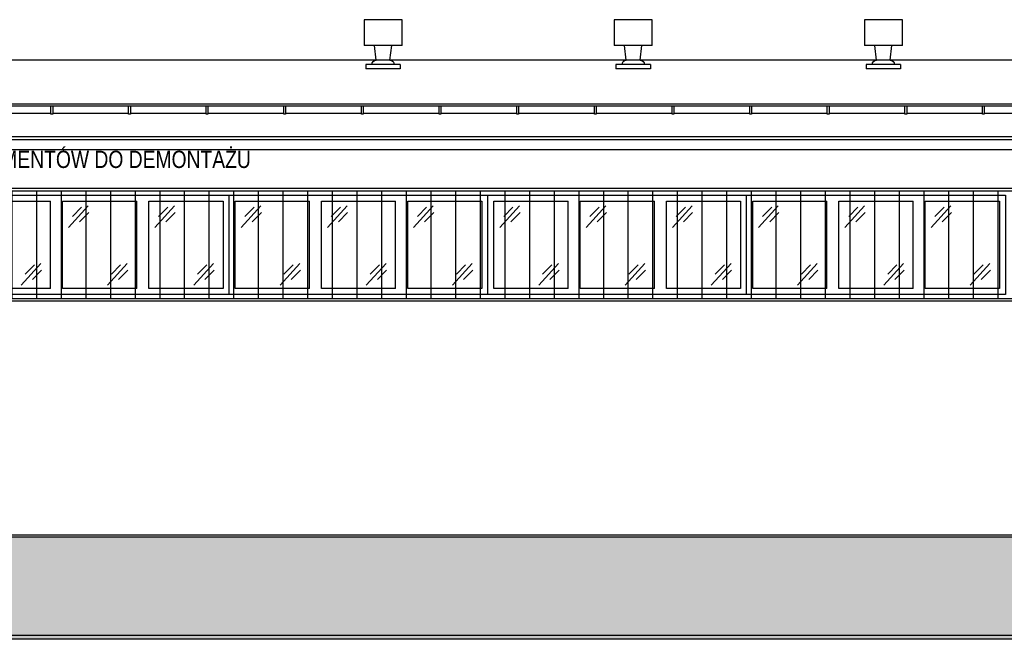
# Model space of a CAD drawing. Header units: millimetres. Extents: x 59331 to 112314, y -16110 to 34390.
# Tile 27 of 198: x 64796 to 65938, y -3573 to -2855. Entities that reach past the tile are written whole.
import ezdxf
from ezdxf import colors
from ezdxf.entities.mleader import LeaderData, LeaderLine
from ezdxf.math import Vec2, Vec3

# ---------------------------------------------------------------- set-up
doc = ezdxf.new("R2010")
doc.units = ezdxf.units.MM
doc.set_wipeout_variables(frame=1)
for name, color, linetype in [('_HSA_HATCH ELEWACJA', 8, 'Continuous'), ('_HSA_STOLARKA_ZEWNĘTRZNA', 132, 'Continuous'), ('_HSA_WIDOKOWE', 1, 'Continuous'), ('_HSA_WIDOKOWE_CIENKIE', 8, 'Continuous'), ('_HSA_ŚCIANY_CIENKIE', 2, 'Continuous'), ('_HSA_ŚCIANY_DZIAŁOWE', 6, 'Continuous'), ('_HSA_ŚCIANY_KONSTRUKCYJNE', 3, 'Continuous')]:
    doc.layers.add(name, color=color, linetype=linetype)
doc.layers.add('_HSA_POMOC', color=120, linetype='Continuous', plot=False)
doc.layers.add('_HSA_WYBURZENIA_01', color=7, linetype='Continuous', true_color=0xdd0303)
doc.styles.add('ARIAL_100', font='Arial.ttf', dxfattribs={"width": 0.8, "height": 20})

# ---------------------------------------------------------------- blocks, each defined once
blk = doc.blocks.new('A$C52f48a95')
blk.add_wipeout([(2700, 115), (2700, 0), (3000, 0), (3000, 115)])
for p, q in [((2793, 7), (2793, 108)), ((2807, 7), (2807, 108)), ((2893, 7), (2893, 108)), ((2907, 7), (2907, 108))]:
    blk.add_line(p, q)
at = {"ltscale": 10}
blk.add_lwpolyline([(2700, 115), (3000, 115), (3000, 0), (2700, 0)], close=True, dxfattribs=at)
for points in [[(2793, 7), (2707, 7), (2707, 108), (2793, 108)], [(2807, 108), (2893, 108)], [(2907, 108), (2993, 108), (2993, 7), (2907, 7)], [(2893, 7), (2807, 7)]]:
    blk.add_lwpolyline(points, dxfattribs=at)
at = {"layer": '_HSA_WIDOKOWE_CIENKIE', "color": 9}
for points in [[(2813.9, 77.5), (2836.7, 102.7)], [(2818.3, 90.2), (2829, 101.1)], [(2826.7, 84), (2837.4, 94.9)], [(2913.9, 77.5), (2936.7, 102.7)], [(2918.3, 90.2), (2929, 101.1)], [(2926.7, 84), (2937.4, 94.9)], [(2759, 10.8), (2781.9, 36)], [(2763.5, 23.5), (2774.2, 34.4)], [(2859, 10.8), (2881.9, 36)], [(2863.5, 23.5), (2874.2, 34.4)], [(2959, 10.8), (2981.9, 36)], [(2963.5, 23.5), (2974.2, 34.4)], [(2771.9, 17.3), (2782.6, 28.2)], [(2871.9, 17.3), (2882.6, 28.2)], [(2971.9, 17.3), (2982.6, 28.2)]]:
    blk.add_lwpolyline(points, dxfattribs=at)
blk.add_wipeout([(3000, 115), (3000, 0), (3300, 0), (3300, 115)])
for p, q in [((3093, 7), (3093, 108)), ((3107, 7), (3107, 108)), ((3193, 7), (3193, 108)), ((3207, 7), (3207, 108))]:
    blk.add_line(p, q)
at = {"ltscale": 10}
blk.add_lwpolyline([(3000, 115), (3300, 115), (3300, 0), (3000, 0)], close=True, dxfattribs=at)
for points in [[(3093, 7), (3007, 7), (3007, 108), (3093, 108)], [(3107, 108), (3193, 108)], [(3207, 108), (3293, 108), (3293, 7), (3207, 7)], [(3193, 7), (3107, 7)]]:
    blk.add_lwpolyline(points, dxfattribs=at)
at = {"layer": '_HSA_WIDOKOWE_CIENKIE', "color": 9}
for points in [[(3013.9, 77.5), (3036.7, 102.7)], [(3018.3, 90.2), (3029, 101.1)], [(3026.7, 84), (3037.4, 94.9)], [(3113.9, 77.5), (3136.7, 102.7)], [(3118.3, 90.2), (3129, 101.1)], [(3126.7, 84), (3137.4, 94.9)], [(3213.9, 77.5), (3236.7, 102.7)], [(3218.3, 90.2), (3229, 101.1)], [(3226.7, 84), (3237.4, 94.9)], [(3059, 10.8), (3081.9, 36)], [(3063.5, 23.5), (3074.2, 34.4)], [(3159, 10.8), (3181.9, 36)], [(3163.5, 23.5), (3174.2, 34.4)], [(3259, 10.8), (3281.9, 36)], [(3263.5, 23.5), (3274.2, 34.4)], [(3071.9, 17.3), (3082.6, 28.2)], [(3171.9, 17.3), (3182.6, 28.2)], [(3271.9, 17.3), (3282.6, 28.2)]]:
    blk.add_lwpolyline(points, dxfattribs=at)
blk.add_wipeout([(3300, 115), (3300, 0), (3600, 0), (3600, 115)])
for p, q in [((3393, 7), (3393, 108)), ((3407, 7), (3407, 108)), ((3493, 7), (3493, 108)), ((3507, 7), (3507, 108))]:
    blk.add_line(p, q)
at = {"ltscale": 10}
blk.add_lwpolyline([(3300, 115), (3600, 115), (3600, 0), (3300, 0)], close=True, dxfattribs=at)
for points in [[(3393, 7), (3307, 7), (3307, 108), (3393, 108)], [(3407, 108), (3493, 108)], [(3507, 108), (3593, 108), (3593, 7), (3507, 7)], [(3493, 7), (3407, 7)]]:
    blk.add_lwpolyline(points, dxfattribs=at)
at = {"layer": '_HSA_WIDOKOWE_CIENKIE', "color": 9}
for points in [[(3313.9, 77.5), (3336.7, 102.7)], [(3318.3, 90.2), (3329, 101.1)], [(3326.7, 84), (3337.4, 94.9)], [(3413.9, 77.5), (3436.7, 102.7)], [(3418.3, 90.2), (3429, 101.1)], [(3426.7, 84), (3437.4, 94.9)], [(3513.9, 77.5), (3536.7, 102.7)], [(3518.3, 90.2), (3529, 101.1)], [(3526.7, 84), (3537.4, 94.9)], [(3359, 10.8), (3381.9, 36)], [(3363.5, 23.5), (3374.2, 34.4)], [(3459, 10.8), (3481.9, 36)], [(3463.5, 23.5), (3474.2, 34.4)], [(3559, 10.8), (3581.9, 36)], [(3563.5, 23.5), (3574.2, 34.4)], [(3371.9, 17.3), (3382.6, 28.2)], [(3471.9, 17.3), (3482.6, 28.2)], [(3571.9, 17.3), (3582.6, 28.2)]]:
    blk.add_lwpolyline(points, dxfattribs=at)
blk.add_wipeout([(3600, 115), (3600, 0), (3900, 0), (3900, 115)])
for p, q in [((3693, 7), (3693, 108)), ((3707, 7), (3707, 108)), ((3793, 7), (3793, 108)), ((3807, 7), (3807, 108))]:
    blk.add_line(p, q)
at = {"ltscale": 10}
blk.add_lwpolyline([(3600, 115), (3900, 115), (3900, 0), (3600, 0)], close=True, dxfattribs=at)
for points in [[(3693, 7), (3607, 7), (3607, 108), (3693, 108)], [(3707, 108), (3793, 108)], [(3807, 108), (3893, 108), (3893, 7), (3807, 7)], [(3793, 7), (3707, 7)]]:
    blk.add_lwpolyline(points, dxfattribs=at)
at = {"layer": '_HSA_WIDOKOWE_CIENKIE', "color": 9}
for points in [[(3613.9, 77.5), (3636.7, 102.7)], [(3618.3, 90.2), (3629, 101.1)], [(3626.7, 84), (3637.4, 94.9)], [(3713.9, 77.5), (3736.7, 102.7)], [(3718.3, 90.2), (3729, 101.1)], [(3726.7, 84), (3737.4, 94.9)], [(3813.9, 77.5), (3836.7, 102.7)], [(3818.3, 90.2), (3829, 101.1)], [(3826.7, 84), (3837.4, 94.9)], [(3659, 10.8), (3681.9, 36)], [(3663.5, 23.5), (3674.2, 34.4)], [(3759, 10.8), (3781.9, 36)], [(3763.5, 23.5), (3774.2, 34.4)], [(3859, 10.8), (3881.9, 36)], [(3863.5, 23.5), (3874.2, 34.4)], [(3671.9, 17.3), (3682.6, 28.2)], [(3771.9, 17.3), (3782.6, 28.2)], [(3871.9, 17.3), (3882.6, 28.2)]]:
    blk.add_lwpolyline(points, dxfattribs=at)
blk = doc.blocks.new('*U61')
blk.add_wipeout([(0, 8.5), (0, 0), (10264, 0), (10264, 8.5)])
for p, q in [((10264, 8.5), (0, 8.5)), ((10264, 0), (0, 0))]:
    blk.add_line(p, q)
for points in [[(6399.5, -1), (6401.5, -1), (6401.5, 8.5), (6399.5, 8.5)], [(6489.5, -1), (6491.5, -1), (6491.5, 8.5), (6489.5, 8.5)], [(6579.5, -1), (6581.5, -1), (6581.5, 8.5), (6579.5, 8.5)], [(6669.5, -1), (6671.5, -1), (6671.5, 8.5), (6669.5, 8.5)], [(6759.5, -1), (6761.5, -1), (6761.5, 8.5), (6759.5, 8.5)], [(6849.5, -1), (6851.5, -1), (6851.5, 8.5), (6849.5, 8.5)], [(6939.5, -1), (6941.5, -1), (6941.5, 8.5), (6939.5, 8.5)], [(7029.5, -1), (7031.5, -1), (7031.5, 8.5), (7029.5, 8.5)], [(7119.5, -1), (7121.5, -1), (7121.5, 8.5), (7119.5, 8.5)], [(7209.5, -1), (7211.5, -1), (7211.5, 8.5), (7209.5, 8.5)], [(7299.5, -1), (7301.5, -1), (7301.5, 8.5), (7299.5, 8.5)], [(7389.5, -1), (7391.5, -1), (7391.5, 8.5), (7389.5, 8.5)], [(7479.5, -1), (7481.5, -1), (7481.5, 8.5), (7479.5, 8.5)]]:
    blk.add_wipeout(points)
for points in [[(6399.5, -1), (6401.5, -1), (6401.5, 8.5), (6399.5, 8.5)], [(6489.5, -1), (6491.5, -1), (6491.5, 8.5), (6489.5, 8.5)], [(6579.5, -1), (6581.5, -1), (6581.5, 8.5), (6579.5, 8.5)], [(6669.5, -1), (6671.5, -1), (6671.5, 8.5), (6669.5, 8.5)], [(6759.5, -1), (6761.5, -1), (6761.5, 8.5), (6759.5, 8.5)], [(6849.5, -1), (6851.5, -1), (6851.5, 8.5), (6849.5, 8.5)], [(6939.5, -1), (6941.5, -1), (6941.5, 8.5), (6939.5, 8.5)], [(7029.5, -1), (7031.5, -1), (7031.5, 8.5), (7029.5, 8.5)], [(7119.5, -1), (7121.5, -1), (7121.5, 8.5), (7119.5, 8.5)], [(7209.5, -1), (7211.5, -1), (7211.5, 8.5), (7209.5, 8.5)], [(7299.5, -1), (7301.5, -1), (7301.5, 8.5), (7299.5, 8.5)], [(7389.5, -1), (7391.5, -1), (7391.5, 8.5), (7389.5, 8.5)], [(7479.5, -1), (7481.5, -1), (7481.5, 8.5), (7479.5, 8.5)]]:
    blk.add_lwpolyline(points, close=True)
blk = doc.blocks.new('A$C312354d3')
at = {"transparency": 33554687}
h = blk.add_hatch(dxfattribs=at)
h.set_pattern_fill('ANSI31', color=256, scale=9, angle=45)
h.set_pattern_definition([(90, (5123, -131), (-28.575, 0), [])])
h.paths.add_polyline_path([(3, -3), (10273, -3), (10273, -128), (3, -128)])
for points in [[(0, 0), (10276, 0), (10276, -131), (0, -131)], [(3, -3), (10273, -3), (10273, -128), (3, -128)]]:
    blk.add_lwpolyline(points, close=True)
blk = doc.blocks.new('A$Ce0e96bf1')
blk.add_wipeout([(-40, 0), (0, 0), (0, 5), (-7, 5), (-7, 5.2), (-7, 5.6), (-7.1, 6), (-7.2, 6.3), (-7.3, 6.7), (-7.5, 7.3), (-7.7, 7.6), (-8, 8), (-8.2, 8.3), (-8.5, 8.5), (-8.7, 8.8), (-9, 9), (-9.3, 9.2), (-9.6, 9.4), (-9.9, 9.6), (-10.3, 9.7), (-10.7, 9.8), (-11.1, 9.9), (-11.3, 10), (-11.6, 10), (-12, 10), (-10, 27), (2, 27), (2, 57), (-42, 57), (-42, 27), (-30, 27), (-28, 10), (-28.2, 10), (-28.9, 9.9), (-29.1, 9.9), (-29.5, 9.8), (-29.8, 9.7), (-30.1, 9.5), (-30.4, 9.4), (-30.9, 9.1), (-31.1, 8.9), (-31.6, 8.4), (-31.8, 8.3), (-32, 8), (-32.2, 7.8), (-32.4, 7.5), (-32.5, 7.2), (-32.6, 7), (-32.7, 6.7), (-32.8, 6.4), (-32.9, 6), (-32.9, 5.8), (-33, 5.5), (-33, 5.3), (-33, 5), (-40, 5)])
for p, q in [((-42, 57), (2, 57)), ((-42, 27), (-42, 57)), ((2, 57), (2, 27)), ((-42, 27), (2, 27)), ((-28, 10), (-30, 27)), ((-12, 10), (-10, 27)), ((-40, 5), (0, 5)), ((-40, 5), (-40, 0)), ((-40, 0), (0, 0)), ((-31.5, 10), (-8.5, 10)), ((0, 5), (0, 0))]:
    blk.add_line(p, q)
for centre, start, end in [((-28, 5), 90, 180), ((-12, 5), 0, 90)]:
    blk.add_arc(centre, 5, start, end)
blk = doc.blocks.new('_DotSmall')
at = {"color": 0, "linetype": 'ByBlock', "const_width": 0.5}
blk.add_lwpolyline([(-0.0625, 0, 1), (0.0625, 0, 1)], format="xyb", close=True, dxfattribs=at)

msp = doc.modelspace()

# ---------------------------------------------------------------- hatches: boundary and pattern name
at = {"layer": '_HSA_HATCH ELEWACJA', "true_color": 0x946229}
h = msp.add_hatch(color=37, dxfattribs=at)
h.dxf.hatch_style = 1
h.paths.add_polyline_path([(72358.19, -3454.26), (60431.33, -3454.26), (60431.33, -3568.19), (72358.19, -3568.19)])
at = {"layer": '_HSA_WIDOKOWE', "ltscale": 10}
h = msp.add_hatch(color=256, dxfattribs=at)
h.dxf.hatch_style = 1
h.paths.add_polyline_path([(72608.19, -3568.26), (72608.19, -3573.26), (60181.33, -3573.26), (60181.33, -3568.26)])

# ---------------------------------------------------------------- linework, layer by layer
at = {"layer": '_HSA_POMOC'}
msp.add_line((60431.33, -3452.26), (72358.19, -3452.26), dxfattribs=at)
at = {"layer": '_HSA_WIDOKOWE', "ltscale": 10}
msp.add_lwpolyline([(72608.19, -3573.26), (60181.33, -3573.26), (60181.33, -3568.26), (72608.19, -3568.26)], close=True, dxfattribs=at)
at = {"layer": '_HSA_WIDOKOWE_CIENKIE', "ltscale": 10}
msp.add_line((62023.69, -2901.19), (72314.19, -2901.19), dxfattribs=at)
at = {"layer": '_HSA_WIDOKOWE_CIENKIE'}
msp.add_line((60431.33, -3454.26), (72358.19, -3454.26), dxfattribs=at)
at = {"layer": '_HSA_ŚCIANY_CIENKIE', "ltscale": 10}
msp.add_line((62050.19, -2952.39), (72314.19, -2952.39), dxfattribs=at)
at = {"layer": '_HSA_ŚCIANY_DZIAŁOWE', "ltscale": 10}
for p, q in [((62050.19, -2993.71), (72314.19, -2993.71)), ((62050.19, -3005.26), (72314.19, -3005.26))]:
    msp.add_line(p, q, dxfattribs=at)
at = {"layer": '_HSA_ŚCIANY_KONSTRUKCYJNE', "ltscale": 10}
msp.add_line((62050.19, -2990.26), (72314.19, -2990.26), dxfattribs=at)

# ---------------------------------------------------------------- block references
at = {"layer": '_HSA_STOLARKA_ZEWNĘTRZNA', "ltscale": 10}
msp.add_blockref('A$C52f48a95', (62039.19, -3173.26), dxfattribs=at)

# ---------------------------------------------------------------- leaders
at = {"layer": '_HSA_WYBURZENIA_01'}
ml = msp.add_multileader_mtext('Standard', dxfattribs=at)
ml.set_content('\\pxt5;OKNO Z 3 SEGMENTÓW DO DEMONTAŻU', color=256, style='ARIAL_100')
ml.set_leader_properties()
ml.set_arrow_properties(name='DOTSMALL')
ml.build(insert=Vec2(0, 0))
ml.multileader.update_dxf_attribs({"dogleg_length": 10, "arrow_head_size": 25})
ctx = ml.context
ctx.base_point, ctx.char_height, ctx.arrow_head_size, ctx.plane_origin = Vec3(64615.34, -3016.82), 20, 25, Vec3(64479, -3837.75)
notes = []
notes.append((ctx, [(1, (1, 1, 0), (64599.32, -3016.82), (1, 0), 16.03, [(2, [(64589.22, -3037.51)], 0, [])])]))
ctx.mtext.insert, ctx.mtext.rotation, ctx.mtext.width, ctx.mtext.defined_height, ctx.mtext.line_spacing_factor = Vec3(64617.34, -3006.65), -6.2831853, 531.3143, 47.86, 0.8
for ctx, leaders in notes:
    for number, flags, end, landing, length, lines in leaders:
        leader = LeaderData()
        leader.index, (leader.has_last_leader_line, leader.has_dogleg_vector, leader.attachment_direction) = number, flags
        leader.last_leader_point, leader.dogleg_vector, leader.dogleg_length = Vec3(end), Vec3(landing), length
        for number, points, colour, breaks in lines:
            line = LeaderLine()
            line.index, line.vertices, line.color, line.breaks = number, Vec3.list(points), colors.encode_raw_color(colour), breaks
            leader.lines.append(line)
        ctx.leaders.append(leader)

# ---------------------------------------------------------------- next in the draw order: block references
at = {"layer": '_HSA_WIDOKOWE', "xscale": -1}
msp.add_blockref('*U61', (72314.19, -2963.13), dxfattribs=at)
at = {"layer": '_HSA_WIDOKOWE_CIENKIE', "ltscale": 10, "xscale": -1}
for p in [(65197.67, -2911.69), (65487.67, -2911.69), (65777.67, -2911.69)]:
    msp.add_blockref('A$Ce0e96bf1', p, dxfattribs=at)
at = {"layer": '_HSA_WIDOKOWE_CIENKIE', "ltscale": 10}
msp.add_blockref('A$C312354d3', (62031.19, -3050.26), dxfattribs=at)

doc.saveas('drawing.dxf')
